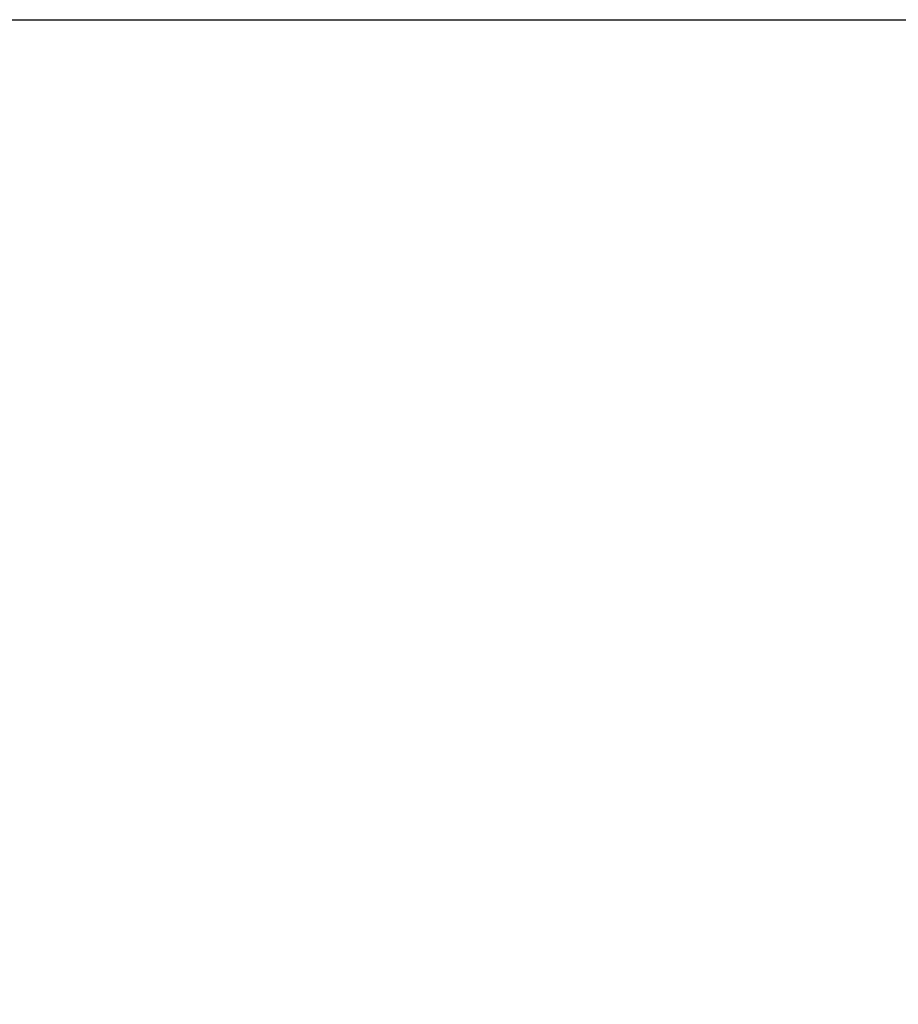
# Model space of a CAD drawing. Header units: millimetres. Extents: x 15 to 2005, y -26 to 622.
# Tile 251 of 256: x 87.5115 to 87.5334, y -11.5177 to -11.4932. Entities that reach past the tile are written whole.
import ezdxf

# ---------------------------------------------------------------- set-up
doc = ezdxf.new("R2010")
doc.units = ezdxf.units.MM

# ---------------------------------------------------------------- blocks, each defined once
blk = doc.blocks.new('SG')
at = {"color": 7, "linetype": 'Continuous'}
blk.add_open_spline([(87.512246, -11.591417), (87.512281, -11.590012), (87.512335, -11.588599), (87.51241, -11.587179), (87.512506, -11.585753), (87.512623, -11.584321), (87.512761, -11.582882), (87.512921, -11.581439), (87.513103, -11.57999), (87.513307, -11.578537), (87.513533, -11.57708), (87.513782, -11.57562), (87.514054, -11.574156), (87.514349, -11.57269), (87.514668, -11.571222), (87.51501, -11.569752), (87.515376, -11.568281), (87.515766, -11.56681), (87.51618, -11.565339), (87.516618, -11.563868), (87.517081, -11.562399), (87.517568, -11.560931), (87.51808, -11.559466), (87.518616, -11.558003), (87.519177, -11.556545), (87.519762, -11.55509), (87.520373, -11.55364), (87.521008, -11.552195), (87.521668, -11.550757), (87.522352, -11.549324), (87.523061, -11.5479), (87.523795, -11.546482), (87.524553, -11.545074), (87.525335, -11.543674), (87.526142, -11.542284), (87.526973, -11.540904), (87.527827, -11.539535), (87.528705, -11.538177), (87.529606, -11.536832), (87.530531, -11.535499), (87.531478, -11.53418), (87.532448, -11.532874), (87.533441, -11.531583), (87.534455, -11.530307), (87.535491, -11.529046), (87.536548, -11.527801), (87.537627, -11.526573), (87.538725, -11.525362), (87.539844, -11.524169), (87.540983, -11.522994), (87.54214, -11.521837), (87.543317, -11.5207), (87.544512, -11.519582), (87.545724, -11.518484), (87.546954, -11.517407), (87.548201, -11.51635), (87.549464, -11.515315), (87.550742, -11.514301), (87.552036, -11.513309), (87.553344, -11.512339), (87.554667, -11.511392), (87.556003, -11.510468), (87.557351, -11.509567), (87.558712, -11.508689), (87.560085, -11.507835), (87.561469, -11.507005), (87.562863, -11.506198), (87.564267, -11.505416), (87.56568, -11.504658), (87.567102, -11.503925), (87.568531, -11.503216), (87.569969, -11.502532), (87.571412, -11.501873), (87.572862, -11.501238), (87.574318, -11.500628), (87.575778, -11.500043), (87.577243, -11.499483), (87.578711, -11.498948), (87.580183, -11.498437), (87.581657, -11.497951), (87.583133, -11.49749), (87.58461, -11.497053), (87.586088, -11.49664), (87.587566, -11.496252), (87.589044, -11.495888), (87.590521, -11.495548), (87.591996, -11.495231), (87.59347, -11.494938), (87.594941, -11.494669), (87.596409, -11.494422), (87.597874, -11.494198), (87.599335, -11.493998), (87.600791, -11.493819), (87.602243, -11.493663), (87.603689, -11.493528), (87.605129, -11.493415), (87.606563, -11.493323), (87.607991, -11.493252), (87.609412, -11.493202), (87.610825, -11.493172), (87.612231, -11.493162)], degree=1, knots=[0, 0, 0.00905, 0.018152, 0.027304, 0.036507, 0.04576, 0.055062, 0.064412, 0.07381, 0.083256, 0.092749, 0.102287, 0.111871, 0.1215, 0.131172, 0.140887, 0.150645, 0.160443, 0.170283, 0.180161, 0.190079, 0.200034, 0.210025, 0.220052, 0.230114, 0.24021, 0.250338, 0.260497, 0.270686, 0.280905, 0.291152, 0.301425, 0.311724, 0.322047, 0.332394, 0.342762, 0.353151, 0.363558, 0.373984, 0.384427, 0.394885, 0.405356, 0.41584, 0.426336, 0.436841, 0.447355, 0.457875, 0.468401, 0.478932, 0.489465, 0.5, 0.510535, 0.521068, 0.531599, 0.542125, 0.552645, 0.563159, 0.573664, 0.58416, 0.594644, 0.605115, 0.615573, 0.626016, 0.636442, 0.646849, 0.657238, 0.667606, 0.677953, 0.688276, 0.698575, 0.708848, 0.719095, 0.729314, 0.739503, 0.749662, 0.75979, 0.769886, 0.779948, 0.789975, 0.799966, 0.809921, 0.819839, 0.829717, 0.839557, 0.849355, 0.859113, 0.868828, 0.8785, 0.888129, 0.897713, 0.907251, 0.916744, 0.92619, 0.935588, 0.944938, 0.95424, 0.963493, 0.972696, 0.981848, 0.99095, 1, 1], dxfattribs=at)

msp = doc.modelspace()

# ---------------------------------------------------------------- linework, layer by layer
at = {"color": 7, "linetype": 'Continuous'}
msp.add_line((80.996545, -11.493162), (167.966795, -11.493162), dxfattribs=at)
msp.add_arc((87.612231, -11.593162), 0.1, 90, 179, dxfattribs=at)

# ---------------------------------------------------------------- block references
msp.add_blockref('SG', (0, 0))

doc.saveas('drawing.dxf')
